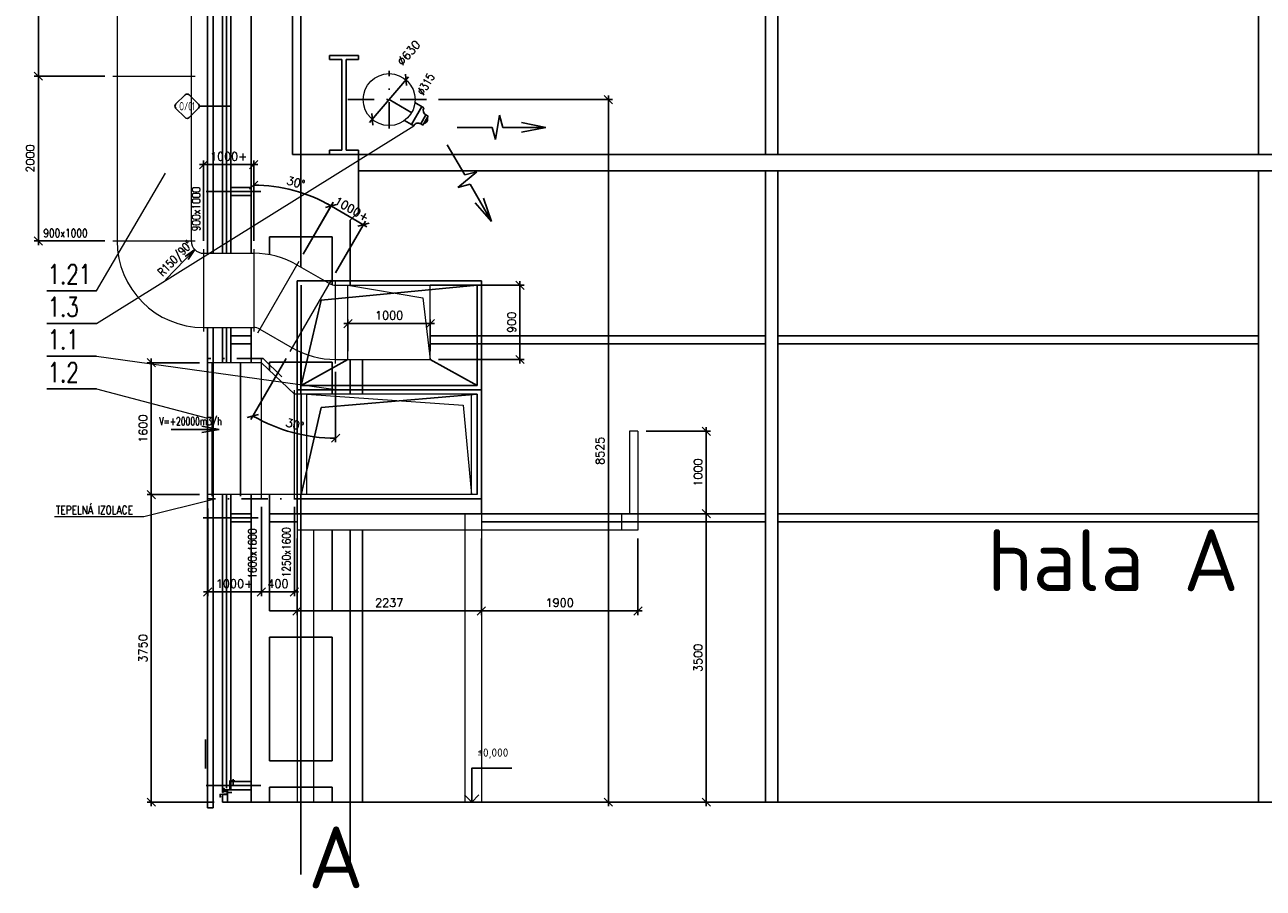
# Model space of a CAD drawing. Header units: millimetres. Extents: x -746391 to 410178, y -169697 to 100555.
# Tile 54 of 179: x 43846 to 58878, y -31176 to -20698. Entities that reach past the tile are written whole.
import ezdxf
from ezdxf.enums import TextEntityAlignment as Align
from ezdxf.lldxf.tags import DXFTag

# ---------------------------------------------------------------- set-up
doc = ezdxf.new("R2010")
doc.units = ezdxf.units.MM
doc.linetypes.add('ČERCHOVANÁ', pattern=[25.4, 12.7, -6.35, 0, -6.35])
doc.layers.get('0').update_dxf_attribs({"color": 9})
doc.layers.get('Defpoints').update_dxf_attribs({"color": 9})
doc.layers.add('VZT-KOTY', color=2, linetype='Continuous', lineweight=25)
for name, color, linetype in [('VZT-KÓTY', 2, 'Continuous'), ('VZT-ODVOD-NEVID', 4, 'ACAD_ISO02W100'), ('VZT-ODVOD-ZAŘÍZENÍ', 150, 'Continuous'), ('VZT-POZICE', 6, 'Continuous'), ('VZT-PŘÍOD-OSY', 1, 'ČERCHOVANÁ'), ('VZT-PŘÍVOD-NEVID', 120, 'ACAD_ISO02W100'), ('VZT-PŘÍVOD-TENKÉ', 4, 'Continuous'), ('VZT-PŘÍVOD-VÝKON', 2, 'Continuous'), ('VZT-PŘÍVOD-ZAŘÍZENÍ', 3, 'Continuous'), ('VZT-STAVBA', 7, 'Continuous'), ('VZT-ZAŘ', 3, 'Continuous')]:
    doc.layers.add(name, color=color, linetype=linetype)
doc.styles.add('A99_kota', font='isocpeur.ttf', dxfattribs={"height": 2})
doc.styles.add('A99_popis', font='isocpeur.ttf')
doc.styles.add('ad_popis 100', font='isocpeur.ttf', dxfattribs={"height": 200})
doc.styles.add('RomanS', font='romans.shx')
tags = doc.linetypes.add('ACAD_ISO02W100', pattern=[15, 12, -3]).pattern_tags.tags
tags[6:7] = [DXFTag(74, 4), DXFTag(75, 0), DXFTag(340, '0'), DXFTag(46, 1.0), DXFTag(50, 0.0), DXFTag(44, 0.0), DXFTag(45, 0.0)]
tags[4:5] = [DXFTag(74, 4), DXFTag(75, 0), DXFTag(340, '0'), DXFTag(46, 1.0), DXFTag(50, 0.0), DXFTag(44, 0.0), DXFTag(45, 0.0)]
doc.dimstyles.new('VZT50', dxfattribs={"dimscale": 50, "dimtxt": 2, "dimasz": 2, "dimexe": 1, "dimexo": 2, "dimgap": 1, "dimtad": 1, "dimtoh": 1, "dimdec": 0, "dimzin": 0, "dimdsep": 46, "dimtxsty": 'RomanS', "dimblk1": 'OBLIQUE', "dimblk2": 'OBLIQUE', "dimsah": 1, "dimcen": 1, "dimdle": 1, "dimclrd": 256, "dimclre": 256, "dimclrt": 256, "dimadec": 0, "dimazin": 0, "dimtfac": 1, "dimtdec": 0, "dimtmove": 2, "dimatfit": 3, "dimldrblk": 'OBLIQUE', "dimfxl": 1, "dimtolj": 1, "dimtzin": 0, "dimarcsym": 0})

# ---------------------------------------------------------------- blocks, each defined once
blk = doc.blocks.new('_Oblique')
at = {"color": 0, "linetype": 'ByBlock', "lineweight": -2}
blk.add_line((-0.5, -0.5), (0.5, 0.5), dxfattribs=at)
blk = doc.blocks.new('*D1587')
at = {"layer": 'Defpoints', "color": 0, "linetype": 'Continuous', "lineweight": 18, "ltscale": 0.5, "transparency": 16777216}
for p in [(47151, -26831), (49388, -26831), (49388, -27811)]:
    blk.add_point(p, dxfattribs=at)
at = {"layer": 'VZT-KOTY', "linetype": 'Continuous', "lineweight": -2, "ltscale": 0.5, "transparency": 16777216}
for p, q in [((47151, -26931), (47151, -27861)), ((49388, -26931), (49388, -27861)), ((47101, -27811), (49438, -27811))]:
    blk.add_line(p, q, dxfattribs=at)
at = {"layer": 'VZT-KOTY', "linetype": 'Continuous', "lineweight": -2, "ltscale": 0.5, "transparency": 16777216, "xscale": 100, "yscale": 100, "zscale": 100, "rotation": 180}
blk.add_blockref('_Oblique', (47151, -27811), dxfattribs=at)
at = {"layer": 'VZT-KOTY', "linetype": 'Continuous', "lineweight": -2, "ltscale": 0.5, "transparency": 16777216, "xscale": 100, "yscale": 100, "zscale": 100}
blk.add_blockref('_Oblique', (49388, -27811), dxfattribs=at)
at = {"layer": 'VZT-KOTY', "linetype": 'Continuous', "lineweight": 18, "ltscale": 0.5, "transparency": 16777216, "insert": (48269, -27711), "char_height": 100, "attachment_point": 5, "style": 'RomanS'}
blk.add_mtext('\\A1;2237', dxfattribs=at)
blk = doc.blocks.new('*D1588')
at = {"layer": 'Defpoints', "color": 0, "linetype": 'Continuous', "lineweight": 18, "ltscale": 0.5, "transparency": 16777216}
for p in [(49388, -26831), (51288, -26831), (51288, -27811)]:
    blk.add_point(p, dxfattribs=at)
at = {"layer": 'VZT-KOTY', "linetype": 'Continuous', "lineweight": -2, "ltscale": 0.5, "transparency": 16777216}
for p, q in [((49388, -26931), (49388, -27861)), ((51288, -26931), (51288, -27861)), ((49338, -27811), (51338, -27811))]:
    blk.add_line(p, q, dxfattribs=at)
at = {"layer": 'VZT-KOTY', "linetype": 'Continuous', "lineweight": -2, "ltscale": 0.5, "transparency": 16777216, "xscale": 100, "yscale": 100, "zscale": 100, "rotation": 180}
blk.add_blockref('_Oblique', (49388, -27811), dxfattribs=at)
at = {"layer": 'VZT-KOTY', "linetype": 'Continuous', "lineweight": -2, "ltscale": 0.5, "transparency": 16777216, "xscale": 100, "yscale": 100, "zscale": 100}
blk.add_blockref('_Oblique', (51288, -27811), dxfattribs=at)
at = {"layer": 'VZT-KOTY', "linetype": 'Continuous', "lineweight": 18, "ltscale": 0.5, "transparency": 16777216, "insert": (50338, -27711), "char_height": 100, "attachment_point": 5, "style": 'RomanS'}
blk.add_mtext('\\A1;1900', dxfattribs=at)
blk = doc.blocks.new('*D1589')
at = {"layer": 'Defpoints', "color": 0, "linetype": 'Continuous', "lineweight": 18, "ltscale": 0.5, "transparency": 16777216}
for p in [(51288, -26631), (52118, -26631), (49388, -30131)]:
    blk.add_point(p, dxfattribs=at)
at = {"layer": 'VZT-KOTY', "linetype": 'Continuous', "lineweight": -2, "ltscale": 0.5, "transparency": 16777216}
for p, q in [((52118, -30181), (52118, -26581)), ((51388, -26631), (52168, -26631)), ((49488, -30131), (52168, -30131))]:
    blk.add_line(p, q, dxfattribs=at)
at = {"layer": 'VZT-KOTY', "linetype": 'Continuous', "lineweight": -2, "ltscale": 0.5, "transparency": 16777216, "xscale": 100, "yscale": 100, "zscale": 100}
for p, rotation in [((52118, -26631), 90), ((52118, -30131), 270)]:
    blk.add_blockref('_Oblique', p, dxfattribs=dict(at, rotation=rotation))
at = {"layer": 'VZT-KOTY', "linetype": 'Continuous', "lineweight": 18, "ltscale": 0.5, "transparency": 16777216, "insert": (52018, -28381), "char_height": 100, "attachment_point": 5, "rotation": 90, "style": 'RomanS'}
blk.add_mtext('\\A1;3500', dxfattribs=at)
blk = doc.blocks.new('*U29')
at = {"color": 0, "linetype": 'ByBlock', "lineweight": -2}
blk.add_line((-3, 0), (7, 0), dxfattribs=at)
for points in [[(0, 0), (0, 8.2), (0, 8.2), (9.7, 8.2)], [(-1.75, 1.75), (0, 0), (1.75, 1.75)]]:
    blk.add_lwpolyline(points, dxfattribs=at)
at = {"color": 0, "linetype": 'ByBlock', "lineweight": -2, "style": 'A99_kota'}
for tag, p in [('VYSKA', (9.2, 10.95)), ('POPIS', (9.2, 7.7))]:
    blk.add_attdef(tag, text='', height=2, dxfattribs=at).set_placement(p, align=Align.TOP_RIGHT)
blk = doc.blocks.new('*U63')
at = {"color": 0}
for p, q in [((-0.72, 4.14), (-4.15, 0.71)), ((4.14, 0.71), (0.71, 4.14)), ((-4.15, -0.72), (-0.72, -4.15)), ((0.71, -4.15), (4.14, -0.72)), ((4.44, 0), (15.9, 0))]:
    blk.add_line(p, q, dxfattribs=at)
for centre, start, end in [((-3.43, 0), 135, 225), ((0, 3.42), 45, 135), ((3.42, 0), 315, 45), ((0, -3.43), 225, 315)]:
    blk.add_arc(centre, 1.01, start, end, dxfattribs=at)
at = {"color": 0, "linetype": 'ByBlock', "style": 'A99_popis', "width": 0.953108}
blk.add_attdef('SKLADBA', text='', height=3, rotation=0.0103, dxfattribs=at).set_placement((-2.86, -1.51), (2.86, -1.5), align=Align.FIT)
blk = doc.blocks.new('*D1590')
at = {"layer": 'Defpoints', "color": 0, "linetype": 'Continuous', "lineweight": 18, "ltscale": 0.5, "transparency": 16777216}
for p in [(45381, -26399), (46066, -26399), (46246, -30131)]:
    blk.add_point(p, dxfattribs=at)
at = {"layer": 'VZT-KÓTY', "linetype": 'Continuous', "lineweight": -2, "ltscale": 0.5, "transparency": 16777216}
for p, q in [((45966, -26399), (45331, -26399)), ((45381, -30181), (45381, -26349)), ((46146, -30131), (45331, -30131))]:
    blk.add_line(p, q, dxfattribs=at)
at = {"layer": 'VZT-KÓTY', "linetype": 'Continuous', "lineweight": -2, "ltscale": 0.5, "transparency": 16777216, "xscale": 100, "yscale": 100, "zscale": 100}
for p, rotation in [((45381, -26399), 90), ((45381, -30131), 270)]:
    blk.add_blockref('_Oblique', p, dxfattribs=dict(at, rotation=rotation))
at = {"layer": 'VZT-KÓTY', "linetype": 'Continuous', "lineweight": 18, "ltscale": 0.5, "transparency": 16777216, "insert": (45281, -28265), "char_height": 100, "attachment_point": 5, "rotation": 90, "style": 'RomanS'}
blk.add_mtext('\\A1;3750', dxfattribs=at)
blk = doc.blocks.new('*D1591')
at = {"layer": 'Defpoints', "color": 0, "linetype": 'Continuous', "lineweight": 18, "ltscale": 0.5, "transparency": 16777216}
for p in [(45381, -24799), (46066, -24799), (46066, -26399)]:
    blk.add_point(p, dxfattribs=at)
at = {"layer": 'VZT-KÓTY', "linetype": 'Continuous', "lineweight": -2, "ltscale": 0.5, "transparency": 16777216}
for p, q in [((45966, -24799), (45331, -24799)), ((45381, -26449), (45381, -24749)), ((45966, -26399), (45331, -26399))]:
    blk.add_line(p, q, dxfattribs=at)
at = {"layer": 'VZT-KÓTY', "linetype": 'Continuous', "lineweight": -2, "ltscale": 0.5, "transparency": 16777216, "xscale": 100, "yscale": 100, "zscale": 100}
for p, rotation in [((45381, -24799), 90), ((45381, -26399), 270)]:
    blk.add_blockref('_Oblique', p, dxfattribs=dict(at, rotation=rotation))
at = {"layer": 'VZT-KÓTY', "linetype": 'Continuous', "lineweight": 18, "ltscale": 0.5, "transparency": 16777216, "insert": (45281, -25599), "char_height": 100, "attachment_point": 5, "rotation": 90, "style": 'RomanS'}
blk.add_mtext('\\A1;1600', dxfattribs=at)
blk = doc.blocks.new('*D1603')
at = {"layer": 'Defpoints', "color": 0, "linetype": 'Continuous', "lineweight": 18, "ltscale": 0.5, "transparency": 16777216}
for p in [(48472, -21366), (48064, -21846)]:
    blk.add_point(p, dxfattribs=at)
at = {"layer": 'VZT-KÓTY', "linetype": 'Continuous', "lineweight": -2, "ltscale": 0.5, "transparency": 16777216}
blk.add_line((48031, -21884), (48505, -21328), dxfattribs=at)
at = {"layer": 'VZT-KÓTY', "linetype": 'Continuous', "lineweight": -2, "ltscale": 0.5, "transparency": 16777216, "xscale": 100, "yscale": 100, "zscale": 100}
for p, rotation in [((48472, -21366), 49.60283200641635), ((48064, -21846), 229.6028320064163)]:
    blk.add_blockref('_Oblique', p, dxfattribs=dict(at, rotation=rotation))
at = {"layer": 'VZT-KÓTY', "linetype": 'Continuous', "lineweight": 18, "ltscale": 0.5, "transparency": 16777216, "insert": (48506, -21040), "char_height": 100, "attachment_point": 5, "rotation": 49.6028, "style": 'RomanS'}
blk.add_mtext('\\A1;∅630', dxfattribs=at)
blk = doc.blocks.new('*D1902')
at = {"layer": 'Defpoints', "color": 0, "linetype": 'Continuous', "lineweight": 18, "ltscale": 0.5, "transparency": 16777216}
for p in [(44011, -21321), (44916, -21321), (44916, -23321)]:
    blk.add_point(p, dxfattribs=at)
at = {"layer": 'VZT-KOTY', "linetype": 'Continuous', "lineweight": -2, "ltscale": 0.5, "transparency": 16777216}
for p, q in [((44816, -21321), (43961, -21321)), ((44011, -23371), (44011, -21271)), ((44816, -23321), (43961, -23321))]:
    blk.add_line(p, q, dxfattribs=at)
at = {"layer": 'VZT-KOTY', "linetype": 'Continuous', "lineweight": -2, "ltscale": 0.5, "transparency": 16777216, "xscale": 100, "yscale": 100, "zscale": 100}
for p, rotation in [((44011, -21321), 90), ((44011, -23321), 270)]:
    blk.add_blockref('_Oblique', p, dxfattribs=dict(at, rotation=rotation))
at = {"layer": 'VZT-KOTY', "linetype": 'Continuous', "lineweight": 18, "ltscale": 0.5, "transparency": 16777216, "insert": (43911, -22321), "char_height": 100, "attachment_point": 5, "rotation": 90, "style": 'RomanS'}
blk.add_mtext('\\A1;2000', dxfattribs=at)
blk = doc.blocks.new('*D1903')
at = {"layer": 'Defpoints', "color": 0, "linetype": 'Continuous', "lineweight": 18, "ltscale": 0.5, "transparency": 16777216}
for p in [(44011, -19321), (44916, -19321), (44916, -21321)]:
    blk.add_point(p, dxfattribs=at)
at = {"layer": 'VZT-KOTY', "linetype": 'Continuous', "lineweight": -2, "ltscale": 0.5, "transparency": 16777216}
for p, q in [((44816, -19321), (43961, -19321)), ((44011, -21371), (44011, -19271)), ((44816, -21321), (43961, -21321))]:
    blk.add_line(p, q, dxfattribs=at)
at = {"layer": 'VZT-KOTY', "linetype": 'Continuous', "lineweight": -2, "ltscale": 0.5, "transparency": 16777216, "xscale": 100, "yscale": 100, "zscale": 100}
for p, rotation in [((44011, -19321), 90), ((44011, -21321), 270)]:
    blk.add_blockref('_Oblique', p, dxfattribs=dict(at, rotation=rotation))
at = {"layer": 'VZT-KOTY', "linetype": 'Continuous', "lineweight": 18, "ltscale": 0.5, "transparency": 16777216, "insert": (43911, -20321), "char_height": 100, "attachment_point": 5, "rotation": 90, "style": 'RomanS'}
blk.add_mtext('\\A1;2000', dxfattribs=at)
blk = doc.blocks.new('*D1904')
at = {"layer": 'Defpoints', "color": 0, "linetype": 'Continuous', "lineweight": 18, "ltscale": 0.5, "transparency": 16777216}
for p in [(48768, -21606), (49371, -30131), (50929, -30131)]:
    blk.add_point(p, dxfattribs=at)
at = {"layer": 'VZT-KOTY', "linetype": 'Continuous', "lineweight": -2, "ltscale": 0.5, "transparency": 16777216}
for p, q in [((48868, -21606), (50979, -21606)), ((50929, -21556), (50929, -30181)), ((49471, -30131), (50979, -30131))]:
    blk.add_line(p, q, dxfattribs=at)
at = {"layer": 'VZT-KOTY', "linetype": 'Continuous', "lineweight": -2, "ltscale": 0.5, "transparency": 16777216, "xscale": 100, "yscale": 100, "zscale": 100}
for p, rotation in [((50929, -21606), 90), ((50929, -30131), 270)]:
    blk.add_blockref('_Oblique', p, dxfattribs=dict(at, rotation=rotation))
at = {"layer": 'VZT-KOTY', "linetype": 'Continuous', "lineweight": 18, "ltscale": 0.5, "transparency": 16777216, "insert": (50829, -25868), "char_height": 100, "attachment_point": 5, "rotation": 90, "style": 'RomanS'}
blk.add_mtext('\\A1;8525', dxfattribs=at)
blk = doc.blocks.new('*D1912')
at = {"layer": 'Defpoints', "color": 0, "linetype": 'Continuous', "lineweight": 18, "ltscale": 0.5, "transparency": 16777216}
for p in [(51288, -25631), (52118, -25631), (51288, -26631)]:
    blk.add_point(p, dxfattribs=at)
at = {"layer": 'VZT-KOTY', "linetype": 'Continuous', "lineweight": -2, "ltscale": 0.5, "transparency": 16777216}
for p, q in [((51388, -25631), (52168, -25631)), ((52118, -26681), (52118, -25581)), ((51388, -26631), (52168, -26631))]:
    blk.add_line(p, q, dxfattribs=at)
at = {"layer": 'VZT-KOTY', "linetype": 'Continuous', "lineweight": -2, "ltscale": 0.5, "transparency": 16777216, "xscale": 100, "yscale": 100, "zscale": 100}
for p, rotation in [((52118, -25631), 90), ((52118, -26631), 270)]:
    blk.add_blockref('_Oblique', p, dxfattribs=dict(at, rotation=rotation))
at = {"layer": 'VZT-KOTY', "linetype": 'Continuous', "lineweight": 18, "ltscale": 0.5, "transparency": 16777216, "insert": (52018, -26131), "char_height": 100, "attachment_point": 5, "rotation": 90, "style": 'RomanS'}
blk.add_mtext('\\A1;1000', dxfattribs=at)
blk = doc.blocks.new('*D1913')
at = {"layer": 'Defpoints', "color": 0, "linetype": 'Continuous', "lineweight": 18, "ltscale": 0.5, "transparency": 16777216}
for p in [(46718, -26449), (46066, -26467), (46718, -27580)]:
    blk.add_point(p, dxfattribs=at)
at = {"layer": 'VZT-KOTY', "linetype": 'Continuous', "lineweight": -2, "ltscale": 0.5, "transparency": 16777216}
for p, q in [((46066, -26567), (46066, -27630)), ((46718, -26549), (46718, -27630)), ((46016, -27580), (46768, -27580))]:
    blk.add_line(p, q, dxfattribs=at)
at = {"layer": 'VZT-KOTY', "linetype": 'Continuous', "lineweight": -2, "ltscale": 0.5, "transparency": 16777216, "xscale": 100, "yscale": 100, "zscale": 100, "rotation": 180}
blk.add_blockref('_Oblique', (46066, -27580), dxfattribs=at)
at = {"layer": 'VZT-KOTY', "linetype": 'Continuous', "lineweight": -2, "ltscale": 0.5, "transparency": 16777216, "xscale": 100, "yscale": 100, "zscale": 100}
blk.add_blockref('_Oblique', (46718, -27580), dxfattribs=at)
at = {"layer": 'VZT-KOTY', "linetype": 'Continuous', "lineweight": 18, "ltscale": 0.5, "transparency": 16777216, "insert": (46392, -27480), "char_height": 100, "attachment_point": 5, "style": 'RomanS'}
blk.add_mtext('\\A1;1000+', dxfattribs=at)
blk = doc.blocks.new('*D1914')
at = {"layer": 'Defpoints', "color": 0, "linetype": 'Continuous', "lineweight": 18, "ltscale": 0.5, "transparency": 16777216}
for p in [(46718, -26449), (47118, -26449), (47118, -27580)]:
    blk.add_point(p, dxfattribs=at)
at = {"layer": 'VZT-KOTY', "linetype": 'Continuous', "lineweight": -2, "ltscale": 0.5, "transparency": 16777216}
for p, q in [((46718, -26549), (46718, -27630)), ((47118, -26549), (47118, -27630)), ((46668, -27580), (47168, -27580))]:
    blk.add_line(p, q, dxfattribs=at)
at = {"layer": 'VZT-KOTY', "linetype": 'Continuous', "lineweight": -2, "ltscale": 0.5, "transparency": 16777216, "xscale": 100, "yscale": 100, "zscale": 100, "rotation": 180}
blk.add_blockref('_Oblique', (46718, -27580), dxfattribs=at)
at = {"layer": 'VZT-KOTY', "linetype": 'Continuous', "lineweight": -2, "ltscale": 0.5, "transparency": 16777216, "xscale": 100, "yscale": 100, "zscale": 100}
blk.add_blockref('_Oblique', (47118, -27580), dxfattribs=at)
at = {"layer": 'VZT-KOTY', "linetype": 'Continuous', "lineweight": 18, "ltscale": 0.5, "transparency": 16777216, "insert": (46918, -27480), "char_height": 100, "attachment_point": 5, "style": 'RomanS'}
blk.add_mtext('\\A1;400', dxfattribs=at)
blk = doc.blocks.new('*D1915')
at = {"layer": 'Defpoints', "color": 0, "linetype": 'Continuous', "lineweight": 18, "ltscale": 0.5, "transparency": 16777216}
for p in [(46624, -22395), (46016, -23421), (46624, -23421)]:
    blk.add_point(p, dxfattribs=at)
at = {"layer": 'VZT-KOTY', "linetype": 'Continuous', "lineweight": -2, "ltscale": 0.5, "transparency": 16777216}
for p, q in [((45966, -22395), (46674, -22395)), ((46016, -23321), (46016, -22345)), ((46624, -23321), (46624, -22345))]:
    blk.add_line(p, q, dxfattribs=at)
at = {"layer": 'VZT-KOTY', "linetype": 'Continuous', "lineweight": -2, "ltscale": 0.5, "transparency": 16777216, "xscale": 100, "yscale": 100, "zscale": 100, "rotation": 180}
blk.add_blockref('_Oblique', (46016, -22395), dxfattribs=at)
at = {"layer": 'VZT-KOTY', "linetype": 'Continuous', "lineweight": -2, "ltscale": 0.5, "transparency": 16777216, "xscale": 100, "yscale": 100, "zscale": 100}
blk.add_blockref('_Oblique', (46624, -22395), dxfattribs=at)
at = {"layer": 'VZT-KOTY', "linetype": 'Continuous', "lineweight": 18, "ltscale": 0.5, "transparency": 16777216, "insert": (46320, -22295), "char_height": 100, "attachment_point": 5, "style": 'RomanS'}
blk.add_mtext('\\A1;1000+', dxfattribs=at)
blk = doc.blocks.new('*D1916')
at = {"layer": 'Defpoints', "color": 0, "linetype": 'Continuous', "lineweight": 18, "ltscale": 0.5, "transparency": 16777216}
for p in [(47956, -23123), (47174, -23568), (47568, -23795)]:
    blk.add_point(p, dxfattribs=at)
at = {"layer": 'VZT-KOTY', "linetype": 'Continuous', "lineweight": -2, "ltscale": 0.5, "transparency": 16777216}
for p, q in [((47224, -23481), (47588, -22853)), ((47519, -22871), (47999, -23148)), ((47618, -23709), (47981, -23080))]:
    blk.add_line(p, q, dxfattribs=at)
at = {"layer": 'VZT-KOTY', "linetype": 'Continuous', "lineweight": -2, "ltscale": 0.5, "transparency": 16777216, "xscale": 100, "yscale": 100, "zscale": 100}
for p, rotation in [((47563, -22896), 149.999999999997), ((47956, -23123), 329.999999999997)]:
    blk.add_blockref('_Oblique', p, dxfattribs=dict(at, rotation=rotation))
at = {"layer": 'VZT-KOTY', "linetype": 'Continuous', "lineweight": 18, "ltscale": 0.5, "transparency": 16777216, "insert": (47814, -22934), "char_height": 100, "attachment_point": 5, "rotation": 330, "style": 'RomanS'}
blk.add_mtext('\\A1;1000+', dxfattribs=at)
blk = doc.blocks.new('*D1917')
at = {"layer": 'Defpoints', "color": 0, "linetype": 'Continuous', "lineweight": 18, "ltscale": 0.5, "transparency": 16777216}
for p in [(47266, -22757), (46624, -23421), (47174, -23568), (46624, -24421), (46674, -24434)]:
    blk.add_point(p, dxfattribs=at)
at = {"layer": 'VZT-KOTY', "linetype": 'Continuous', "lineweight": -2, "ltscale": 0.5, "transparency": 16777216}
for p, q in [((46624, -23321), (46624, -22594)), ((47224, -23481), (47588, -22852))]:
    blk.add_line(p, q, dxfattribs=at)
blk.add_arc((46624, -24521), 1877, 60, 90, dxfattribs=at)
at = {"layer": 'VZT-KOTY', "linetype": 'Continuous', "lineweight": -2, "ltscale": 0.5, "transparency": 16777216, "xscale": 100, "yscale": 100, "zscale": 100}
for p, rotation in [((46624, -22644), 180.0000000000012), ((47563, -22895), 330.0000000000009)]:
    blk.add_blockref('_Oblique', p, dxfattribs=dict(at, rotation=rotation))
at = {"layer": 'VZT-KOTY', "linetype": 'Continuous', "lineweight": 18, "ltscale": 0.5, "transparency": 16777216, "insert": (47136, -22611), "char_height": 100, "attachment_point": 5, "rotation": 345, "style": 'RomanS'}
blk.add_mtext('\\A1;30°', dxfattribs=at)
blk = doc.blocks.new('*D1918')
at = {"layer": 'Defpoints', "color": 0, "linetype": 'Continuous', "lineweight": 18, "ltscale": 0.5, "transparency": 16777216}
for p in [(47568, -23795), (47618, -23809), (47068, -24661), (47618, -24809), (46932, -25593)]:
    blk.add_point(p, dxfattribs=at)
at = {"layer": 'VZT-KOTY', "linetype": 'Continuous', "lineweight": -2, "ltscale": 0.5, "transparency": 16777216}
for p, q in [((47018, -24748), (46590, -25489)), ((47618, -24909), (47618, -25764))]:
    blk.add_line(p, q, dxfattribs=at)
blk.add_arc((47618, -23709), 2005, 240, 270, dxfattribs=at)
at = {"layer": 'VZT-KOTY', "linetype": 'Continuous', "lineweight": -2, "ltscale": 0.5, "transparency": 16777216, "xscale": 100, "yscale": 100, "zscale": 100}
for p, rotation in [((46615, -25445), 150.0000000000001), ((47618, -25714), 1.119104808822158e-12)]:
    blk.add_blockref('_Oblique', p, dxfattribs=dict(at, rotation=rotation))
at = {"layer": 'VZT-KOTY', "linetype": 'Continuous', "lineweight": 18, "ltscale": 0.5, "transparency": 16777216, "insert": (47125, -25549), "char_height": 100, "attachment_point": 5, "rotation": 345, "style": 'RomanS'}
blk.add_mtext('\\A1;30°', dxfattribs=at)
blk = doc.blocks.new('*D1919')
at = {"layer": 'Defpoints', "color": 0, "linetype": 'Continuous', "lineweight": 18, "ltscale": 0.5, "transparency": 16777216}
for p in [(48768, -23859), (49856, -23859), (48768, -24759)]:
    blk.add_point(p, dxfattribs=at)
at = {"layer": 'VZT-KOTY', "linetype": 'Continuous', "lineweight": -2, "ltscale": 0.5, "transparency": 16777216}
for p, q in [((48868, -23859), (49906, -23859)), ((49856, -24809), (49856, -23809)), ((48868, -24759), (49906, -24759))]:
    blk.add_line(p, q, dxfattribs=at)
at = {"layer": 'VZT-KOTY', "linetype": 'Continuous', "lineweight": -2, "ltscale": 0.5, "transparency": 16777216, "xscale": 100, "yscale": 100, "zscale": 100}
for p, rotation in [((49856, -23859), 90), ((49856, -24759), 270)]:
    blk.add_blockref('_Oblique', p, dxfattribs=dict(at, rotation=rotation))
at = {"layer": 'VZT-KOTY', "linetype": 'Continuous', "lineweight": 18, "ltscale": 0.5, "transparency": 16777216, "insert": (49756, -24309), "char_height": 100, "attachment_point": 5, "rotation": 90, "style": 'RomanS'}
blk.add_mtext('\\A1;900', dxfattribs=at)
blk = doc.blocks.new('*D1920')
at = {"layer": 'Defpoints', "color": 0, "linetype": 'Continuous', "lineweight": 18, "ltscale": 0.5, "transparency": 16777216}
for p in [(48768, -24324), (47768, -24759), (48768, -24759)]:
    blk.add_point(p, dxfattribs=at)
at = {"layer": 'VZT-KOTY', "linetype": 'Continuous', "lineweight": -2, "ltscale": 0.5, "transparency": 16777216}
for p, q in [((47718, -24324), (48818, -24324)), ((47768, -24659), (47768, -24274)), ((48768, -24659), (48768, -24274))]:
    blk.add_line(p, q, dxfattribs=at)
at = {"layer": 'VZT-KOTY', "linetype": 'Continuous', "lineweight": -2, "ltscale": 0.5, "transparency": 16777216, "xscale": 100, "yscale": 100, "zscale": 100, "rotation": 180}
blk.add_blockref('_Oblique', (47768, -24324), dxfattribs=at)
at = {"layer": 'VZT-KOTY', "linetype": 'Continuous', "lineweight": -2, "ltscale": 0.5, "transparency": 16777216, "xscale": 100, "yscale": 100, "zscale": 100}
blk.add_blockref('_Oblique', (48768, -24324), dxfattribs=at)
at = {"layer": 'VZT-KOTY', "linetype": 'Continuous', "lineweight": 18, "ltscale": 0.5, "transparency": 16777216, "insert": (48268, -24224), "char_height": 100, "attachment_point": 5, "style": 'RomanS'}
blk.add_mtext('\\A1;1000', dxfattribs=at)

msp = doc.modelspace()

# ---------------------------------------------------------------- linework, layer by layer
at = {"layer": 'VZT-KOTY', "linetype": 'Continuous', "lineweight": 18, "ltscale": 0.5}
for p, q in [((44717.1, -24321.4), (48566.1, -21922.1)), ((44717.1, -23924.5), (45552.6, -22498.3)), ((44717.1, -24718.3), (47649.9, -25128.6)), ((44717.1, -25115.2), (46065.5, -25471.3)), ((45291.4, -26665.2), (46151.7, -26448.6)), ((44205.1, -26665.2), (45291.4, -26665.2))]:
    msp.add_line(p, q, dxfattribs=at)
at = {"layer": 'VZT-ODVOD-NEVID', "ltscale": 25}
for p, q in [((47200.5, -23858.6), (47200.5, -25076.6)), ((47441.4, -24038.1), (49335.5, -23858.6)), ((48768, -23858.6), (49335.5, -23858.6)), ((49335.5, -23858.6), (49335.5, -25076.6)), ((47200.5, -25076.6), (47441.4, -24038.1)), ((47200.5, -25076.6), (47768, -24758.6)), ((48768, -24758.6), (49335.5, -25076.6)), ((49335.5, -25076.6), (47200.5, -25076.6))]:
    msp.add_line(p, q, dxfattribs=at)
at = {"layer": 'VZT-ODVOD-ZAŘÍZENÍ', "linetype": 'Continuous', "lineweight": 18, "ltscale": 0.5}
for p, q in [((44965.5, -19320.6), (44965.5, -23320.6)), ((45865.5, -19320.6), (45865.5, -23320.6)), ((44915.5, -21320.6), (45915.5, -21320.6)), ((44915.5, -23320.6), (45915.5, -23320.6)), ((46015.5, -23420.6), (46015.5, -24420.6)), ((46624.5, -23420.6), (46624.5, -24420.6)), ((46015.5, -23470.6), (46624.5, -23470.6)), ((46674.5, -24434), (47174.5, -23568)), ((47149.5, -23611.3), (47543, -23838.5)), ((47068, -24661.2), (47568, -23795.2)), ((47618, -24808.6), (47618, -23808.6)), ((47618, -23858.6), (48768, -23858.6)), ((47768, -24758.6), (47768, -23858.6)), ((47768, -23858.6), (48675.5, -24010.6)), ((48768, -24758.6), (48768, -23858.6)), ((48675.5, -24010.6), (48768, -24758.6)), ((46015.5, -24370.6), (46624.5, -24370.6)), ((46699.5, -24390.7), (47093, -24617.9)), ((47618, -24758.6), (48768, -24758.6))]:
    msp.add_line(p, q, dxfattribs=at)
for centre, radius, start, end in [((46015.5, -23320.6), 1050, 180, 270), ((46015.5, -23320.6), 150, 180, 270), ((46624.5, -24520.6), 1050, 60, 90), ((47618, -23708.6), 150, 240, 270), ((46624.5, -24520.6), 150, 60, 90), ((47618, -23708.6), 1050, 240, 270)]:
    msp.add_arc(centre, radius, start, end, dxfattribs=at)
at = {"layer": 'VZT-PŘÍOD-OSY', "ltscale": 25}
for p, q in [((48268, -21955.6), (48268, -21255.6)), ((47768, -21605.6), (48768, -21605.6)), ((48268, -21605.6), (48795, -21909.8)), ((46738.1, -24748.6), (46065.5, -24748.6)), ((46738.1, -24748.6), (47152.6, -25144.5)), ((49335.5, -26448.6), (46065.5, -26448.6))]:
    msp.add_line(p, q, dxfattribs=at)
at = {"layer": 'VZT-PŘÍVOD-NEVID', "ltscale": 25}
for p, q in [((47150.5, -23806.6), (47150.5, -26630.6)), ((47150.5, -23806.6), (49387.5, -23806.6)), ((49387.5, -23806.6), (49387.5, -26630.6)), ((46465.5, -24798.6), (46465.5, -26417.2)), ((47150.5, -25128.6), (49387.5, -25128.6)), ((47200.5, -25180.6), (47200.5, -26398.6)), ((47441.4, -25342.6), (49335.5, -25180.6)), ((49335.5, -25180.6), (49335.5, -26398.6)), ((47200.5, -26398.6), (47441.4, -25342.6)), ((47150.5, -26450.6), (49387.5, -26450.6)), ((47150.5, -26630.6), (49387.5, -26630.6))]:
    msp.add_line(p, q, dxfattribs=at)
at = {"layer": 'VZT-PŘÍVOD-TENKÉ', "linetype": 'Continuous', "lineweight": 18, "ltscale": 0.5}
for p, q in [((51287.5, -25630.6), (51187.5, -25630.6)), ((51187.5, -25630.6), (51187.5, -26630.6)), ((51287.5, -25630.6), (51287.5, -26830.6)), ((47150.5, -26630.6), (47150.5, -30130.6)), ((51287.5, -26630.6), (47150.5, -26630.6)), ((49187.5, -26630.6), (49187.5, -30130.6)), ((49387.5, -26630.6), (49387.5, -30130.6)), ((51087.5, -26630.6), (51087.5, -26830.6)), ((51287.5, -26830.6), (47150.5, -26830.6)), ((47350.5, -26830.6), (47350.5, -30130.6))]:
    msp.add_line(p, q, dxfattribs=at)
at = {"layer": 'VZT-PŘÍVOD-VÝKON'}
for p, q in [((49095.9, -21942.6), (49518.4, -21942.6)), ((49518.4, -21942.6), (49557.6, -22088.9)), ((49609.2, -21796.4), (49557.6, -22088.9)), ((49648.4, -21942.6), (49609.2, -21796.4)), ((49648.4, -21942.6), (50168.4, -21942.6)), ((50168.4, -21942.6), (49875.9, -22001.1)), ((50168.7, -21942.9), (49876.2, -21884.4)), ((48973.8, -22154.1), (49185.1, -22520)), ((49103.8, -22671.7), (49331.4, -22480.8)), ((49185.1, -22520), (49331.4, -22480.8)), ((49250.1, -22632.5), (49103.8, -22671.7)), ((49250.1, -22632.5), (49510.1, -23082.9)), ((49510.1, -23082.9), (49414.5, -22800.3)), ((49510.1, -23082.9), (49313.2, -22858.8)), ((45554.8, -23794.1), (45909.5, -23426.7)), ((45909.5, -23426.7), (45793.3, -23510.1)), ((45909.5, -23426.7), (45830.2, -23545.7)), ((45621.7, -25607.9), (46204.3, -25607.9)), ((46204.3, -25607.9), (45993.2, -25569.5)), ((46204.3, -25607.9), (45993.2, -25646.3))]:
    msp.add_line(p, q, dxfattribs=at)
at = {"layer": 'VZT-PŘÍVOD-ZAŘÍZENÍ'}
for p, q in [((48580.9, -21641.9), (48691.1, -21705.5)), ((48539.1, -21906.4), (48664.1, -21689.9)), ((48651.5, -21899.2), (48714, -21790.9)), ((48714, -21790.9), (48741.1, -21806.5)), ((48455.9, -21858.4), (48566.1, -21922.1)), ((48651.5, -21899.2), (48678.6, -21914.8)), ((48678.6, -21914.8), (48741.1, -21806.5))]:
    msp.add_line(p, q, dxfattribs=at)
at = {"layer": 'VZT-PŘÍVOD-ZAŘÍZENÍ', "linetype": 'Continuous', "lineweight": 18, "ltscale": 0.5}
for p, q in [((46065.5, -24748.6), (46065.5, -26467.2)), ((46718, -24798.6), (46065.5, -24798.6)), ((46115.5, -24798.6), (46115.5, -26417.2)), ((46718, -26448.6), (46718, -24748.6)), ((46718, -24798.6), (47118, -25180.6)), ((47118, -26448.6), (47118, -25130.6)), ((49335.5, -25180.6), (47118, -25180.6)), ((47268, -26398.6), (47268, -25180.6)), ((47268, -25180.6), (49165.5, -25315.6)), ((49268, -26398.6), (49268, -25180.6)), ((49165.5, -25315.6), (49268, -26398.6)), ((49335.5, -26398.6), (46065.5, -26398.6))]:
    msp.add_line(p, q, dxfattribs=at)
msp.add_circle((48268, -21605.6), 315, dxfattribs=at)
at = {"layer": 'VZT-PŘÍVOD-ZAŘÍZENÍ'}
for centre, radius, start, end in [((48745.3, -21736.8), 62.5, 150, 240), ((48620.3, -21953.3), 62.5, 60, 150), ((48682.8, -21845.1), 51.6, 277.27683, 22.72317)]:
    msp.add_arc(centre, radius, start, end, dxfattribs=at)
at = {"layer": 'VZT-STAVBA'}
for p, q in [((46595.5, -17365.4), (46595.5, -23470.6)), ((47095.5, -17365.4), (47095.5, -22270.6)), ((52835.5, -18230.6), (52835.5, -22270.6)), ((52985.5, -18230.6), (52985.5, -22270.6)), ((58820.5, -18230.6), (58820.5, -22270.6)), ((47895.5, -21070.6), (47545.5, -21070.6)), ((47545.5, -21070.6), (47545.5, -21120.6)), ((47545.5, -21120.6), (47695.5, -21120.6)), ((47695.5, -21120.6), (47695.5, -22220.6)), ((47895.5, -21120.6), (47745.5, -21120.6)), ((47745.5, -21120.6), (47745.5, -22220.6)), ((47895.5, -21070.6), (47895.5, -21120.6)), ((47545.5, -22270.6), (47545.5, -22220.6)), ((47545.5, -22220.6), (47695.5, -22220.6)), ((47895.5, -22220.6), (47745.5, -22220.6)), ((47895.5, -22270.6), (47895.5, -22220.6)), ((47895.5, -22270.6), (47095.5, -22270.6)), ((47895.5, -22270.6), (47545.5, -22270.6)), ((47895.5, -22270.6), (47895.5, -22970.6)), ((69895.5, -22270.6), (47895.5, -22270.6)), ((69895.5, -22470.6), (47895.5, -22470.6)), ((52835.5, -22470.6), (52835.5, -30130.6)), ((52985.5, -22470.6), (52985.5, -30130.6)), ((58820.5, -22470.6), (58820.5, -30130.6)), ((47895.5, -22970.6), (47795.5, -23070.6)), ((47795.5, -23070.6), (47795.5, -23858.6)), ((46815.5, -23270.6), (46815.5, -23488.1)), ((46815.5, -23270.6), (47575.5, -23270.6)), ((47575.5, -23270.6), (47575.5, -23852.5)), ((46595.5, -24370.6), (46595.5, -24798.6)), ((52835.5, -24470.6), (48768, -24470.6)), ((58820.5, -24470.6), (52985.5, -24470.6)), ((52835.5, -24570.6), (48768, -24570.6)), ((58820.5, -24570.6), (52985.5, -24570.6)), ((46815.5, -24790.6), (46815.5, -24891.7)), ((46815.5, -24790.6), (47575.5, -24790.6)), ((47575.5, -24790.6), (47575.5, -25180.6)), ((47795.5, -24758.6), (47795.5, -25180.6)), ((47945.5, -24758.6), (47945.5, -25180.6)), ((52835.5, -25180.6), (52835.5, -30130.6)), ((46595.5, -26398.6), (46595.5, -29980.6)), ((46815.5, -26398.6), (46815.5, -27810.6)), ((46815.5, -26630.6), (47575.5, -26630.6)), ((46815.5, -26730.6), (47150.5, -26730.6)), ((52835.5, -26630.6), (47795.5, -26630.6)), ((52835.5, -26730.6), (49387.5, -26730.6)), ((58820.5, -26630.6), (52985.5, -26630.6)), ((58820.5, -26730.6), (52985.5, -26730.6)), ((47575.5, -26830.6), (47575.5, -27810.6)), ((47795.5, -26830.6), (47795.5, -30130.6)), ((47945.5, -26830.6), (47945.5, -30130.6)), ((47945.5, -26830.6), (47945.5, -30130.6)), ((46815.5, -27810.6), (47575.5, -27810.6)), ((46815.5, -28130.6), (46815.5, -29630.6)), ((46815.5, -28130.6), (47575.5, -28130.6)), ((47575.5, -28130.6), (47575.5, -29630.6)), ((46815.5, -29630.6), (47575.5, -29630.6)), ((46595.5, -30130.6), (46595.5, -29980.6)), ((46815.5, -29950.6), (46815.5, -30130.6)), ((46815.5, -29950.6), (47575.5, -29950.6)), ((47575.5, -29950.6), (47575.5, -30130.6)), ((46245.5, -30130.6), (72810.5, -30130.6))]:
    msp.add_line(p, q, dxfattribs=at)
for points in [[(47195.5, -23637.9), (47195.5, -15090.6)], [(46065.5, -23470.6), (46065.5, -17195.6), (46130.5, -17195.6), (46130.5, -23470.6)], [(46245.5, -20360.6), (46245.5, -23470.6)], [(46295.5, -20360.6), (46295.5, -23470.6)], [(46345.5, -20360.6), (46345.5, -23470.6)], [(46045.5, -22720.6), (46710.5, -22720.6)], [(46130.5, -24370.6), (46130.5, -30198.1), (46065.5, -30198.1), (46065.5, -24370.6)], [(46245.5, -24370.6), (46245.5, -24798.6)], [(46295.5, -24370.6), (46295.5, -24798.6)], [(46345.5, -24370.6), (46345.5, -24798.6)], [(47195.5, -25180.6), (47195.5, -24669.9)], [(46245.5, -26398.6), (46245.5, -30015.2)], [(46295.5, -26398.6), (46295.5, -29960.6)], [(46345.5, -26398.6), (46345.5, -29980.6)], [(47195.5, -31008.1), (47195.5, -26398.6)], [(46013, -26680.6), (46678, -26680.6)], [(46040.5, -29372.6), (46040.5, -29722.6)], [(46395.5, -29870.6), (46335.5, -29870.6), (46335.5, -29980.6), (46305.5, -29980.6), (46305.5, -30035.6)], [(46375.5, -29915.6), (46375.5, -29850.6)], [(46045.5, -29930.6), (46710.5, -29930.6)], [(46225.4, -30060), (46215.8, -30069.6), (46215.8, -30038.1), (46303, -30030.2), (46303, -29997.8)], [(46245.5, -30015.6), (46250.5, -30015.2), (46250.5, -29965.2)], [(46245.5, -30130.6), (46245.5, -30038.1)], [(46245.5, -30038.1), (46305.5, -30038.1)], [(46250.5, -29965.2), (46265.5, -29965.2), (46265.5, -29980.6)], [(46259, -29969.6), (46263.8, -30000.6), (46305.5, -30000.6), (46305.5, -30040.6)], [(46265.5, -29980.6), (46305.5, -29980.6)], [(46295.5, -30015.6), (46360.5, -30015.6)]]:
    msp.add_lwpolyline(points, dxfattribs=at)
at = {"layer": 'VZT-STAVBA', "flags": 128}
for points in [[(46345.5, -22670.6), (46595.5, -22670.6), (46595.5, -22770.6), (46345.5, -22770.6)], [(46345.5, -24470.6), (46595.5, -24470.6), (46595.5, -24570.6), (46345.5, -24570.6)], [(46345.5, -26630.6), (46595.5, -26630.6), (46595.5, -26730.6), (46345.5, -26730.6)], [(46345.5, -29880.6), (46595.5, -29880.6), (46595.5, -29980.6), (46345.5, -29980.6)]]:
    msp.add_lwpolyline(points, close=True, dxfattribs=at)
for points in [[(46345.5, -29980.6), (46305.5, -29980.6), (46305.5, -29980.6)], [(46305.5, -29980.6), (46305.5, -30130.6)]]:
    msp.add_lwpolyline(points, dxfattribs=at)
at = {"layer": 'VZT-ZAŘ'}
for p, q in [((44113.7, -23924.5), (44717.1, -23924.5)), ((44113.7, -24321.4), (44717.1, -24321.4)), ((44113.7, -24718.3), (44717.1, -24718.3)), ((44113.7, -25115.2), (44717.1, -25115.2))]:
    msp.add_line(p, q, dxfattribs=at)

# ---------------------------------------------------------------- block references
at = {"layer": 'VZT-STAVBA'}
ref = msp.add_blockref('*U63', (45815.5, -21685.5), dxfattribs=dict(at, xscale=33.325, yscale=33.325, zscale=33.325))
ref.add_attrib('SKLADBA', 'O/01', dxfattribs={"layer": '0', "color": 0, "linetype": 'ByBlock', "height": 100, "rotation": 0.01026, "style": 'A99_popis', "width": 0.705829}).set_placement((45720.1, -21735.6), (45910.7, -21735.6), align=Align.FIT)
ref = msp.add_blockref('*U29', (49270.5, -30130.6), dxfattribs=dict(at, xscale=50, yscale=50, zscale=50))
ref.add_attrib('VYSKA', '±0,000', dxfattribs={"layer": '0', "color": 0, "linetype": 'ByBlock', "lineweight": -2, "height": 100, "style": 'A99_kota'}).set_placement((49715.6, -29479.4), align=Align.TOP_RIGHT)

# ---------------------------------------------------------------- texts
at = {"layer": 'VZT-KÓTY', "style": 'RomanS', "width": 0.8}
for s, rotation, p in [('%%C315', 60, (48687.7, -21562.7)), ('900x1000', 90, (45976.2, -23202.9)), ('1600x1600', 90, (46658, -27417.3)), ('1250x1600', 90, (47071, -27403.3))]:
    msp.add_text(s, height=100, rotation=rotation, dxfattribs=at).set_placement(p)
for s, p in [('900x1000', (44070.6, -23275.4)), ('TEPELNÁ IZOLACE', (44222.7, -26635.8))]:
    msp.add_text(s, height=100, dxfattribs=at).set_placement(p)
at = {"layer": 'VZT-POZICE', "linetype": 'Continuous', "style": 'RomanS', "width": 0.75}
for s, p in [('1.21', (44123.7, -23842.2)), ('1.3', (44123.7, -24239.1)), ('1.1', (44123.7, -24635.9)), ('1.2', (44123.7, -25032.8))]:
    msp.add_text(s, height=235.12, rotation=0, dxfattribs=at).set_placement(p)
at = {"layer": 'VZT-PŘÍVOD-VÝKON', "style": 'RomanS', "width": 0.8}
msp.add_text('R150/90%%D', height=100, rotation=46.0124, dxfattribs=at).set_placement((45485.2, -23721.9), align=Align.MIDDLE_LEFT)
at = {"layer": 'VZT-PŘÍVOD-VÝKON', "style": 'RomanS', "width": 0.7}
msp.add_text('V=+20000m3/h', height=96.688, dxfattribs=at).set_placement((45856.6, -25586.2), align=Align.BOTTOM_CENTER)
at = {"layer": 'VZT-STAVBA', "insert": (47285.5, -30425.6), "char_height": 750, "width": 535, "attachment_point": 1, "style": 'ad_popis 100', "bg_fill": 3, "box_fill_scale": 1, "bg_fill_color": 256, "bg_fill_transparency": 0}
msp.add_mtext('A', dxfattribs=at)

# ---------------------------------------------------------------- dimensions: what is measured, and where the dimension line sits
at = {"layer": 'VZT-KOTY', "linetype": 'Continuous', "lineweight": 18, "ltscale": 0.5}
for base, p1, p2, picture, middle in [((44011.3, -19320.6), (44915.5, -21320.6), (44915.5, -19320.6), '*D1903', (43911.3, -20320.6)), ((44011.3, -21320.6), (44915.5, -23320.6), (44915.5, -21320.6), '*D1902', (43911.3, -22320.6)), ((50928.7, -30130.6), (48768, -21605.6), (49370.5, -30130.6), '*D1904', (50828.7, -25868.1)), ((49856.3, -23858.6), (48768, -24758.6), (48768, -23858.6), '*D1919', (49756.3, -24308.6)), ((52118, -25630.6), (51287.5, -26630.6), (51287.5, -25630.6), '*D1912', (52018, -26130.6)), ((52118, -26630.6), (49387.5, -30130.6), (51287.5, -26630.6), '*D1589', (52018, -28380.6))]:
    dim = msp.add_linear_dim(base=base, p1=p1, p2=p2, angle=90, dimstyle='VZT50', dxfattribs=at)
    dim.commit()
    dim.dimension.update_dxf_attribs({"geometry": picture, "text_midpoint": middle})
for base, p1, p2, picture, middle in [((46624.5, -22395.1), (46015.5, -23420.6), (46624.5, -23420.6), '*D1915', (46320, -22295.1)), ((46718, -27579.9), (46065.5, -26467.2), (46718, -26448.6), '*D1913', (46391.8, -27479.9))]:
    dim = msp.add_linear_dim(base=base, p1=p1, p2=p2, text='1000+', dimstyle='VZT50', dxfattribs=at)
    dim.commit()
    dim.dimension.update_dxf_attribs({"geometry": picture, "text_midpoint": middle})
for base, line1, line2, picture, middle in [((47266.3, -22757), ((46674.5, -24434), (47174.5, -23568)), ((46624.5, -23420.6), (46624.5, -24420.6)), '*D1917', (47136.1, -22611.2)), ((46932.2, -25592.9), ((47618, -24808.6), (47618, -23808.6)), ((47068, -24661.2), (47568, -23795.2)), '*D1918', (47124.9, -25549))]:
    dim = msp.add_angular_dim_2l(base=base, line1=line1, line2=line2, dimstyle='VZT50', dxfattribs=at)
    dim.commit()
    dim.dimension.update_dxf_attribs({"geometry": picture, "text_midpoint": middle})
dim = msp.add_linear_dim(base=(47956.1, -23123.1), p1=(47174.5, -23568), p2=(47568, -23795.2), angle=330, text='1000+', dimstyle='VZT50', dxfattribs=at)
dim.commit()
dim.dimension.update_dxf_attribs({"geometry": '*D1916', "text_midpoint": (47814, -22934), "dimtype": 161})
for base, p1, p2, picture, middle in [((48768, -24323.8), (47768, -24758.6), (48768, -24758.6), '*D1920', (48268, -24223.8)), ((47118, -27579.9), (46718, -26448.6), (47118, -26448.6), '*D1914', (46918, -27479.9)), ((49387.5, -27810.6), (47150.5, -26830.6), (49387.5, -26830.6), '*D1587', (48269, -27710.6)), ((51287.5, -27810.6), (49387.5, -26830.6), (51287.5, -26830.6), '*D1588', (50337.5, -27710.6))]:
    dim = msp.add_linear_dim(base=base, p1=p1, p2=p2, dimstyle='VZT50', dxfattribs=at)
    dim.commit()
    dim.dimension.update_dxf_attribs({"geometry": picture, "text_midpoint": middle})
at = {"layer": 'VZT-KÓTY', "linetype": 'Continuous', "lineweight": 18, "ltscale": 0.5}
dim = msp.add_diameter_dim_2p(p1=(48063.9, -21845.5), p2=(48472.2, -21365.7), dimstyle='VZT50', dxfattribs=at)
dim.commit()
dim.dimension.update_dxf_attribs({"geometry": '*D1603', "text_midpoint": (48505.9, -21039.6), "dimtype": 163})
dim = msp.add_linear_dim(base=(45380.5, -24798.6), p1=(46065.5, -26398.6), p2=(46065.5, -24798.6), angle=90, dimstyle='VZT50', dxfattribs=at)
dim.commit()
dim.dimension.update_dxf_attribs({"geometry": '*D1591', "text_midpoint": (45280.5, -25598.6)})
dim = msp.add_linear_dim(base=(45380.5, -26398.6), p1=(46245.5, -30130.6), p2=(46065.5, -26398.6), angle=90, text='3750', dimstyle='VZT50', dxfattribs=at)
dim.commit()
dim.dimension.update_dxf_attribs({"geometry": '*D1590', "text_midpoint": (45280.5, -28264.6)})

# ---------------------------------------------------------------- next in the draw order: linework, layer by layer
at = {"layer": 'VZT-STAVBA'}
msp.add_lwpolyline([(47795.5, -30130.6), (47795.5, -31000.6)], dxfattribs=at)

# ---------------------------------------------------------------- next in the draw order: texts
at = {"layer": 'VZT-STAVBA', "insert": (55525.5, -26820.6), "char_height": 750, "width": 2901.888, "attachment_point": 1, "style": 'ad_popis 100', "bg_fill": 3, "box_fill_scale": 1, "bg_fill_color": 256, "bg_fill_transparency": 0}
msp.add_mtext('hala A', dxfattribs=at)

doc.saveas('drawing.dxf')
